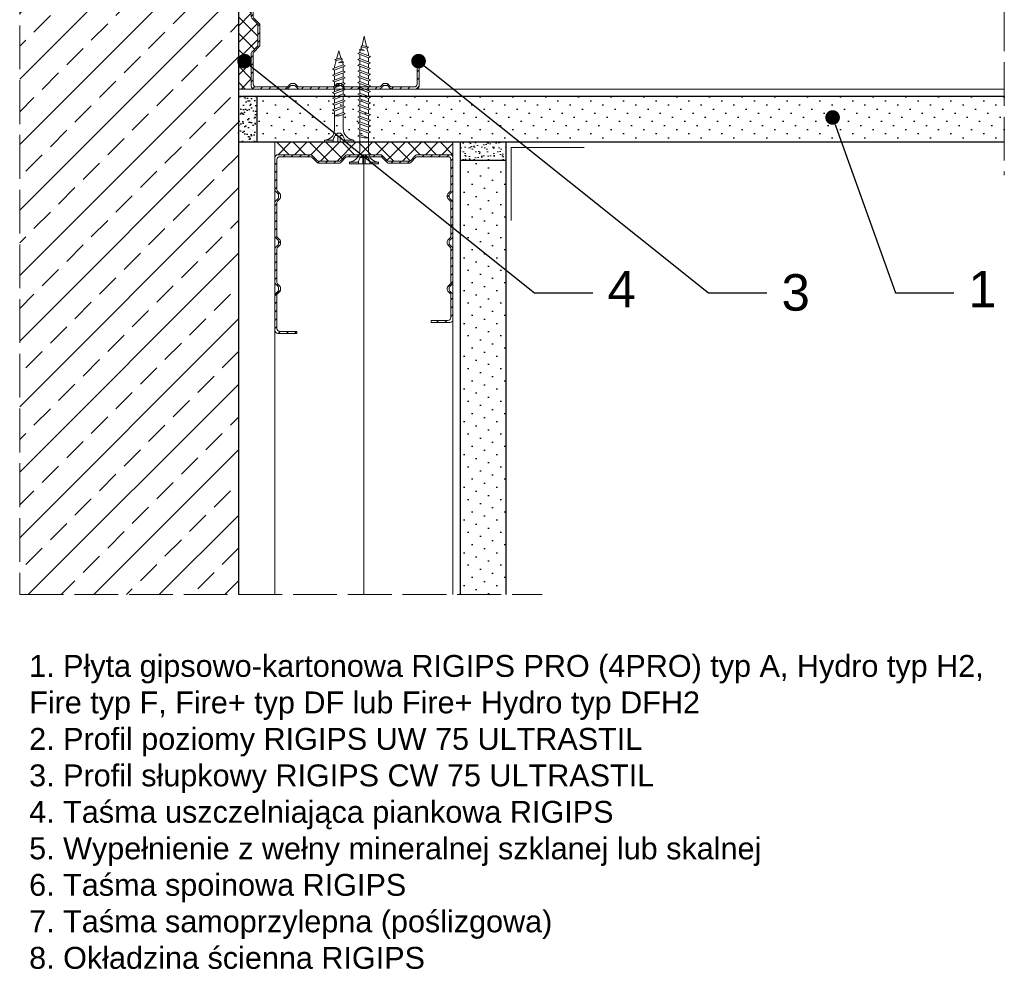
# Model space of a CAD drawing. Header units: millimetres. Extents: x 1525 to 3209, y 569 to 1600.
# Tile 8 of 15: x 2177 to 2447, y 1145 to 1407. Entities that reach past the tile are written whole.
import ezdxf
from ezdxf import colors
from ezdxf.entities.mleader import LeaderData, LeaderLine
from ezdxf.math import Vec2, Vec3

# ---------------------------------------------------------------- set-up
doc = ezdxf.new("R2010")
doc.units = ezdxf.units.MM
doc.linetypes.add('ACAD_ISO02W100', pattern=[15, 12, -3])
for name, color, linetype, lineweight in [('_ISOVER WELNA', 7, 'BATTING', 9), ('_RIGIPS AKCESORIA', 7, 'Continuous', 18), ('_RIGIPS G-K', 7, 'Continuous', 25), ('_RIGIPS PROFIL', 7, 'Continuous', 18), ('KRESKOWANIE', 7, 'Continuous', 9), ('OPISY', 7, 'Continuous', 9), ('PRZERYWANA', 7, 'ACAD_ISO02W100', 9)]:
    doc.layers.add(name, color=color, linetype=linetype, lineweight=lineweight)
doc.styles.get("Standard").update_dxf_attribs({"font": 'arial.ttf'})
doc.linetypes.add('BATTING', pattern='A,0.00254,-2.54,[134,ltypeshp.shx,S=2.54,R=0,X=-2.54,Y=0],-5.08,[134,ltypeshp.shx,S=2.54,R=180,X=2.54,Y=0],-2.54', length=10.16254)

# ---------------------------------------------------------------- blocks, each defined once
blk = doc.blocks.new('TN 25')
at = {"layer": '_RIGIPS AKCESORIA'}
for p, q in [((0, -0.84), (0, 7.16)), ((0, 7.16), (0.46, 7.16)), ((0.46, 7.16), (0.46, 4.78)), ((0.46, 4.78), (0, 4.78)), ((0, 3.5), (1.77, 3.5)), ((0, 2.83), (1.77, 2.83)), ((1.77, 3.5), (1.77, 4.2)), ((1.77, 2.83), (1.77, 2.18)), ((3.02, 4.46), (8.47, 4.46)), ((7.12, 4.46), (7.12, 3.18)), ((8.03, 2.01), (7.12, 4.46)), ((7.12, 3.18), (7.65, 1.53)), ((8.47, 4.46), (8.79, 5)), ((9.61, 1.51), (8.47, 4.46)), ((8.79, 5), (9.93, 2.01)), ((9, 4.46), (10.1, 4.46)), ((10.1, 4.46), (10.41, 5)), ((11.23, 1.51), (10.1, 4.46)), ((10.41, 5), (11.56, 2.01)), ((10.62, 4.46), (11.67, 4.46)), ((11.67, 4.46), (11.99, 5)), ((12.81, 1.51), (11.67, 4.46)), ((11.99, 5), (13.14, 2.01)), ((12.2, 4.46), (13.21, 4.46)), ((13.21, 4.46), (13.52, 5)), ((14.34, 1.51), (13.21, 4.46)), ((13.52, 5), (14.67, 2.01)), ((13.73, 4.46), (14.8, 4.46)), ((14.8, 4.46), (15.12, 5)), ((15.94, 1.51), (14.8, 4.46)), ((15.12, 5), (16.26, 2.01)), ((15.33, 4.46), (16.42, 4.46)), ((16.42, 4.46), (16.73, 5)), ((17.55, 1.51), (16.42, 4.46)), ((16.73, 5), (17.88, 2.01)), ((16.94, 4.46), (17.99, 4.46)), ((17.99, 4.46), (18.31, 5)), ((19.13, 1.51), (17.99, 4.46)), ((18.31, 5), (19.45, 2.01)), ((18.52, 4.46), (19.68, 4.46)), ((19.68, 4.46), (20, 5)), ((20.82, 1.51), (19.68, 4.46)), ((20, 5), (21.14, 2.01)), ((20.21, 4.46), (20.7, 4.46)), ((20.7, 4.46), (22.28, 3.98)), ((21.85, 1.83), (21.67, 3.28)), ((21.67, 3.28), (22.14, 2.4)), ((22.28, 3.98), (22.56, 4.37)), ((22.7, 2.36), (22.28, 3.98)), ((22.56, 4.37), (23.03, 2.71)), ((23.03, 2.71), (22.7, 2.36)), ((22.71, 3.85), (25, 3.24)), ((25, 3.24), (23.03, 2.71)), ((0.46, 1.64), (0, 1.64)), ((0.46, -0.84), (0.46, 1.64)), ((7.49, 2.01), (3.55, 2.01)), ((7.65, 1.53), (8.03, 2.01)), ((9.41, 2.01), (8.03, 2.01)), ((9.93, 2.01), (9.61, 1.51)), ((11.04, 2.01), (9.93, 2.01)), ((11.56, 2.01), (11.23, 1.51)), ((12.61, 2.01), (11.56, 2.01)), ((13.14, 2.01), (12.81, 1.51)), ((14.15, 2.01), (13.14, 2.01)), ((14.67, 2.01), (14.34, 1.51)), ((15.74, 2.01), (14.67, 2.01)), ((16.26, 2.01), (15.94, 1.51)), ((17.36, 2.01), (16.26, 2.01)), ((17.88, 2.01), (17.55, 1.51)), ((18.93, 2.01), (17.88, 2.01)), ((19.45, 2.01), (19.13, 1.51)), ((19.45, 2.01), (20.62, 2.01)), ((21.14, 2.01), (20.82, 1.51)), ((21.14, 2.01), (21.81, 2.12)), ((22.14, 2.4), (21.85, 1.83)), ((22.7, 2.36), (22.14, 2.4)), ((0, -0.84), (0.46, -0.84))]:
    blk.add_line(p, q, dxfattribs=at)
for centre, major_axis, ratio, start_param, end_param in [((3.09, 7.67), (0.17, 3.2), 0.826134, 1.773653, 3.180586), ((-0.04, 0.9), (0, 3.93), 0.848176, -0.720942, -0.151112), ((1.66, 3.18), (0, 0.895), 0.848176, -1.552777, -0.720942), ((1.66, 3.18), (0, 0.895), 0.848176, 3.862535, 4.730408), ((3.37, -1.57), (0.28, 3.57), 0.832181, 0.035984, 1.430787), ((-2.73, 15.91), (0, 14.76), 0.848176, 3.399396, 3.475072), ((0.59, 4.62), (0, 2.81), 0.848176, 3.475072, 3.862535)]:
    blk.add_ellipse(centre, major_axis=major_axis, ratio=ratio, start_param=start_param, end_param=end_param, dxfattribs=at)
blk = doc.blocks.new('CW 75 ULTRASTIL')
h = blk.add_hatch()
h.set_pattern_fill('ANSI31', color=256, scale=0.5, style=0)
h.paths.add_polyline_path([(106.07, 103.31, -0.414214), (106.87, 104.11), (115.19, 104.11, -0.198912), (115.55, 103.96), (116.25, 103.25, 0.198912), (116.61, 103.11), (117.19, 103.11, 0.198912), (117.55, 103.25), (118.25, 103.96, -0.198912), (118.61, 104.11), (127.89, 104.11, -0.198912), (128.25, 103.96), (128.95, 103.25, 0.198912), (129.31, 103.11), (129.89, 103.11, 0.198912), (130.25, 103.25), (130.95, 103.96, -0.198912), (131.31, 104.11), (140.59, 104.11, -0.198912), (140.95, 103.96), (141.65, 103.25, 0.198912), (142.01, 103.11), (142.59, 103.11, 0.198912), (142.95, 103.25), (143.65, 103.96, -0.198912), (144.01, 104.11), (153.17, 104.11, -0.414214), (153.97, 103.31), (153.97, 98.66), (154.52, 98.66), (154.52, 103.86, 0.414214), (153.72, 104.66), (144.01, 104.66, 0.198912), (143.65, 104.51), (142.95, 103.8, -0.198912), (142.59, 103.66), (142.01, 103.66, -0.198912), (141.65, 103.8), (140.95, 104.51, 0.198912), (140.59, 104.66), (131.31, 104.66, 0.198912), (130.95, 104.51), (130.25, 103.8, -0.198912), (129.89, 103.66), (129.31, 103.66, -0.198912), (128.95, 103.8), (128.25, 104.51, 0.198912), (127.89, 104.66), (118.61, 104.66, 0.198912), (118.25, 104.51), (117.55, 103.8, -0.198912), (117.19, 103.66), (116.61, 103.66, -0.198912), (116.25, 103.8), (115.55, 104.51, 0.198912), (115.19, 104.66), (106.32, 104.66, 0.414214), (105.52, 103.86), (105.52, 94.86, 0.198912), (105.67, 94.51), (107.17, 93, -0.198912), (107.32, 92.65), (107.32, 87.06, -0.198912), (107.17, 86.71), (105.67, 85.2, 0.198912), (105.52, 84.85), (105.52, 50.66, 0.198912), (105.67, 50.31), (107.17, 48.8, -0.198912), (107.32, 48.45), (107.32, 42.86, -0.198912), (107.17, 42.51), (105.67, 41, 0.198912), (105.52, 40.65), (105.52, 31.66, 0.414214), (106.32, 30.86), (115.19, 30.86, 0.198912), (115.55, 31), (116.25, 31.71, -0.198912), (116.61, 31.86), (117.19, 31.86, -0.198912), (117.55, 31.71), (118.25, 31, 0.198912), (118.61, 30.86), (127.89, 30.86, 0.198912), (128.25, 31), (128.95, 31.71, -0.198912), (129.31, 31.86), (129.89, 31.86, -0.198912), (130.25, 31.71), (130.95, 31, 0.198912), (131.31, 30.86), (140.59, 30.86, 0.198912), (140.95, 31), (141.65, 31.71, -0.198912), (142.01, 31.86), (142.59, 31.86, -0.198912), (142.95, 31.71), (143.65, 31, 0.198912), (144.01, 30.86), (150.72, 30.86, 0.414214), (151.52, 31.66), (151.52, 36.86), (150.97, 36.86), (150.97, 32.21, -0.414214), (150.17, 31.41), (144.01, 31.41, -0.198912), (143.65, 31.55), (142.95, 32.26, 0.198912), (142.59, 32.41), (142.01, 32.41, 0.198912), (141.65, 32.26), (140.95, 31.55, -0.198912), (140.59, 31.41), (131.31, 31.41, -0.198912), (130.95, 31.55), (130.25, 32.26, 0.198912), (129.89, 32.41), (129.31, 32.41, 0.198912), (128.95, 32.26), (128.25, 31.55, -0.198912), (127.89, 31.41), (118.61, 31.41, -0.198912), (118.25, 31.55), (117.55, 32.26, 0.198912), (117.19, 32.41), (116.61, 32.41, 0.198912), (116.25, 32.26), (115.55, 31.55, -0.198912), (115.19, 31.41), (106.87, 31.41, -0.414214), (106.07, 32.21), (106.07, 40.65, -0.198912), (106.22, 41), (107.72, 42.51, 0.198912), (107.87, 42.86), (107.87, 48.45, 0.198912), (107.72, 48.8), (106.22, 50.31, -0.198912), (106.07, 50.66), (106.07, 84.85, -0.198912), (106.22, 85.2), (107.72, 86.71, 0.198912), (107.87, 87.06), (107.87, 92.65, 0.198912), (107.72, 93), (106.22, 94.51, -0.198912), (106.07, 94.86)])
at = {"layer": '_RIGIPS PROFIL'}
for p, q in [((105.52, 103.86), (105.52, 94.86)), ((106.07, 103.31), (106.07, 94.86)), ((115.19, 104.66), (106.32, 104.66)), ((115.19, 104.11), (106.87, 104.11)), ((115.55, 104.51), (116.25, 103.8)), ((115.55, 103.96), (116.25, 103.25)), ((117.19, 103.66), (116.61, 103.66)), ((117.19, 103.11), (116.61, 103.11)), ((118.25, 104.51), (117.55, 103.8)), ((118.25, 103.96), (117.55, 103.25)), ((127.89, 104.66), (118.61, 104.66)), ((127.89, 104.11), (118.61, 104.11)), ((128.25, 104.51), (128.95, 103.8)), ((128.25, 103.96), (128.95, 103.25)), ((129.89, 103.66), (129.31, 103.66)), ((129.89, 103.11), (129.31, 103.11)), ((130.95, 104.51), (130.25, 103.8)), ((130.95, 103.96), (130.25, 103.25)), ((131.31, 104.66), (140.59, 104.66)), ((131.31, 104.11), (140.59, 104.11)), ((140.95, 104.51), (141.65, 103.8)), ((140.95, 103.96), (141.65, 103.25)), ((142.59, 103.66), (142.01, 103.66)), ((142.59, 103.11), (142.01, 103.11)), ((143.65, 104.51), (142.95, 103.8)), ((143.65, 103.96), (142.95, 103.25)), ((153.72, 104.66), (144.01, 104.66)), ((153.17, 104.11), (144.01, 104.11)), ((153.97, 98.66), (153.97, 103.31)), ((154.52, 98.66), (154.52, 103.86)), ((153.97, 98.66), (154.52, 98.66)), ((107.17, 93), (105.67, 94.51)), ((107.72, 93), (106.22, 94.51)), ((107.32, 92.65), (107.32, 87.06)), ((107.87, 92.65), (107.87, 87.06)), ((107.17, 86.71), (105.67, 85.2)), ((107.72, 86.71), (106.22, 85.2)), ((105.52, 84.85), (105.52, 50.66)), ((106.07, 84.85), (106.07, 50.66)), ((107.17, 48.8), (105.67, 50.31)), ((107.72, 48.8), (106.22, 50.31)), ((107.32, 42.86), (107.32, 48.45)), ((107.87, 42.86), (107.87, 48.45)), ((105.52, 31.66), (105.52, 40.65)), ((107.17, 42.51), (105.67, 41)), ((106.07, 32.21), (106.07, 40.65)), ((107.72, 42.51), (106.22, 41)), ((150.97, 36.86), (150.97, 32.21)), ((150.97, 36.86), (151.52, 36.86)), ((151.52, 36.86), (151.52, 31.66)), ((117.19, 32.41), (116.61, 32.41)), ((129.89, 32.41), (129.31, 32.41)), ((142.59, 32.41), (142.01, 32.41)), ((115.19, 30.86), (106.32, 30.86)), ((115.19, 31.41), (106.87, 31.41)), ((115.55, 31.55), (116.25, 32.26)), ((115.55, 31), (116.25, 31.71)), ((117.19, 31.86), (116.61, 31.86)), ((118.25, 31.55), (117.55, 32.26)), ((118.25, 31), (117.55, 31.71)), ((127.89, 31.41), (118.61, 31.41)), ((127.89, 30.86), (118.61, 30.86)), ((128.25, 31.55), (128.95, 32.26)), ((128.25, 31), (128.95, 31.71)), ((129.89, 31.86), (129.31, 31.86)), ((130.95, 31.55), (130.25, 32.26)), ((130.95, 31), (130.25, 31.71)), ((131.31, 31.41), (140.59, 31.41)), ((131.31, 30.86), (140.59, 30.86)), ((140.95, 31.55), (141.65, 32.26)), ((140.95, 31), (141.65, 31.71)), ((142.59, 31.86), (142.01, 31.86)), ((143.65, 31.55), (142.95, 32.26)), ((143.65, 31), (142.95, 31.71)), ((150.17, 31.41), (144.01, 31.41)), ((150.72, 30.86), (144.01, 30.86))]:
    blk.add_line(p, q, dxfattribs=at)
for centre, radius, start, end in [((106.32, 103.86), 0.8, 90, 180), ((106.87, 103.31), 0.8, 90, 180), ((115.19, 104.16), 0.5, 45, 90), ((115.19, 103.61), 0.5, 45, 90), ((116.61, 104.16), 0.5, 225, 270), ((116.61, 103.61), 0.5, 225, 270), ((117.19, 104.16), 0.5, 270, 315), ((117.19, 103.61), 0.5, 270, 315), ((118.61, 104.16), 0.5, 90, 135), ((118.61, 103.61), 0.5, 90, 135), ((127.89, 104.16), 0.5, 45, 90), ((127.89, 103.61), 0.5, 45, 90), ((129.31, 104.16), 0.5, 225, 270), ((129.31, 103.61), 0.5, 225, 270), ((129.89, 104.16), 0.5, 270, 315), ((129.89, 103.61), 0.5, 270, 315), ((131.31, 104.16), 0.5, 90, 135), ((131.31, 103.61), 0.5, 90, 135), ((140.59, 104.16), 0.5, 45, 90), ((140.59, 103.61), 0.5, 45, 90), ((142.01, 104.16), 0.5, 225, 270), ((142.01, 103.61), 0.5, 225, 270), ((142.59, 104.16), 0.5, 270, 315), ((142.59, 103.61), 0.5, 270, 315), ((144.01, 104.16), 0.5, 90, 135), ((144.01, 103.61), 0.5, 90, 135), ((153.17, 103.31), 0.8, 0, 90), ((153.72, 103.86), 0.8, 0, 90), ((106.02, 94.86), 0.5, 180, 225), ((106.57, 94.86), 0.5, 180, 225), ((106.82, 92.65), 0.5, 0, 45), ((107.37, 92.65), 0.5, 0, 45), ((106.82, 87.06), 0.5, 315, 0), ((107.37, 87.06), 0.5, 315, 0), ((106.02, 84.85), 0.5, 135, 180), ((106.57, 84.85), 0.5, 135, 180), ((106.02, 50.66), 0.5, 180, 225), ((106.57, 50.66), 0.5, 180, 225), ((106.82, 48.45), 0.5, 0, 45), ((107.37, 48.45), 0.5, 0, 45), ((106.02, 40.65), 0.5, 135, 180), ((106.57, 40.65), 0.5, 135, 180), ((106.82, 42.86), 0.5, 315, 0), ((107.37, 42.86), 0.5, 315, 0), ((116.61, 31.91), 0.5, 90, 135), ((117.19, 31.91), 0.5, 45, 90), ((129.31, 31.91), 0.5, 90, 135), ((129.89, 31.91), 0.5, 45, 90), ((142.01, 31.91), 0.5, 90, 135), ((142.59, 31.91), 0.5, 45, 90), ((106.32, 31.66), 0.8, 180, 270), ((106.87, 32.21), 0.8, 180, 270), ((115.19, 31.91), 0.5, 270, 315), ((115.19, 31.36), 0.5, 270, 315), ((116.61, 31.36), 0.5, 90, 135), ((117.19, 31.36), 0.5, 45, 90), ((118.61, 31.91), 0.5, 225, 270), ((118.61, 31.36), 0.5, 225, 270), ((127.89, 31.91), 0.5, 270, 315), ((127.89, 31.36), 0.5, 270, 315), ((129.31, 31.36), 0.5, 90, 135), ((129.89, 31.36), 0.5, 45, 90), ((131.31, 31.91), 0.5, 225, 270), ((131.31, 31.36), 0.5, 225, 270), ((140.59, 31.91), 0.5, 270, 315), ((140.59, 31.36), 0.5, 270, 315), ((142.01, 31.36), 0.5, 90, 135), ((142.59, 31.36), 0.5, 45, 90), ((144.01, 31.91), 0.5, 225, 270), ((144.01, 31.36), 0.5, 225, 270), ((150.17, 32.21), 0.8, 270, 0), ((150.72, 31.66), 0.8, 270, 0)]:
    blk.add_arc(centre, radius, start, end, dxfattribs=at)
blk = doc.blocks.new('CW 50 ULTRASTIL')
h = blk.add_hatch()
h.set_pattern_fill('ANSI31', color=256, scale=0.5, style=0)
h.paths.add_polyline_path([(28.56, 40.65, -0.198912), (28.71, 41), (30.21, 42.51, 0.198912), (30.36, 42.86), (30.36, 48.45, 0.198912), (30.21, 48.8), (28.71, 50.31, -0.198912), (28.56, 50.66), (28.56, 59.85, -0.198912), (28.71, 60.2), (30.21, 61.71, 0.198912), (30.36, 62.06), (30.36, 67.65, 0.198912), (30.21, 68), (28.71, 69.51, -0.198912), (28.56, 69.86), (28.56, 78.31, -0.414214), (29.36, 79.11), (37.68, 79.11, -0.198912), (38.04, 78.96), (38.74, 78.25, 0.198912), (39.1, 78.11), (39.68, 78.11, 0.198912), (40.04, 78.25), (40.74, 78.96, -0.198912), (41.1, 79.11), (50.38, 79.11, -0.198912), (50.74, 78.96), (51.44, 78.25, 0.198912), (51.8, 78.11), (52.38, 78.11, 0.198912), (52.74, 78.25), (53.44, 78.96, -0.198912), (53.8, 79.11), (63.08, 79.11, -0.198912), (63.44, 78.96), (64.14, 78.25, 0.198912), (64.5, 78.11), (65.08, 78.11, 0.198912), (65.44, 78.25), (66.14, 78.96, -0.198912), (66.5, 79.11), (75.66, 79.11, -0.414214), (76.46, 78.31), (76.46, 73.66), (77.01, 73.66), (77.01, 78.86, 0.414214), (76.21, 79.66), (66.5, 79.66, 0.198912), (66.14, 79.51), (65.44, 78.8, -0.198912), (65.08, 78.66), (64.5, 78.66, -0.198912), (64.14, 78.8), (63.44, 79.51, 0.198912), (63.08, 79.66), (53.8, 79.66, 0.198912), (53.44, 79.51), (52.74, 78.8, -0.198912), (52.38, 78.66), (51.8, 78.66, -0.198912), (51.44, 78.8), (50.74, 79.51, 0.198912), (50.38, 79.66), (41.1, 79.66, 0.198912), (40.74, 79.51), (40.04, 78.8, -0.198912), (39.68, 78.66), (39.1, 78.66, -0.198912), (38.74, 78.8), (38.04, 79.51, 0.198912), (37.68, 79.66), (28.81, 79.66, 0.414214), (28.01, 78.86), (28.01, 69.86, 0.198912), (28.16, 69.51), (29.66, 68, -0.198912), (29.81, 67.65), (29.81, 62.06, -0.198912), (29.66, 61.71), (28.16, 60.2, 0.198912), (28.01, 59.85), (28.01, 50.66, 0.198912), (28.16, 50.31), (29.66, 48.8, -0.198912), (29.81, 48.45), (29.81, 42.86, -0.198912), (29.66, 42.51), (28.16, 41, 0.198912), (28.01, 40.65), (28.01, 31.66, 0.414214), (28.81, 30.86), (37.68, 30.86, 0.198912), (38.04, 31), (38.74, 31.71, -0.198912), (39.1, 31.86), (39.68, 31.86, -0.198912), (40.04, 31.71), (40.74, 31, 0.198912), (41.1, 30.86), (50.38, 30.86, 0.198912), (50.74, 31), (51.44, 31.71, -0.198912), (51.8, 31.86), (52.38, 31.86, -0.198912), (52.74, 31.71), (53.44, 31, 0.198912), (53.8, 30.86), (63.08, 30.86, 0.198912), (63.44, 31), (64.14, 31.71, -0.198912), (64.5, 31.86), (65.08, 31.86, -0.198912), (65.44, 31.71), (66.14, 31, 0.198912), (66.5, 30.86), (73.21, 30.86, 0.414214), (74.01, 31.66), (74.01, 36.86), (73.46, 36.86), (73.46, 32.21, -0.414214), (72.66, 31.41), (66.5, 31.41, -0.198912), (66.14, 31.55), (65.44, 32.26, 0.198912), (65.08, 32.41), (64.5, 32.41, 0.198912), (64.14, 32.26), (63.44, 31.55, -0.198912), (63.08, 31.41), (53.8, 31.41, -0.198912), (53.44, 31.55), (52.74, 32.26, 0.198912), (52.38, 32.41), (51.8, 32.41, 0.198912), (51.44, 32.26), (50.74, 31.55, -0.198912), (50.38, 31.41), (41.1, 31.41, -0.198912), (40.74, 31.55), (40.04, 32.26, 0.198912), (39.68, 32.41), (39.1, 32.41, 0.198912), (38.74, 32.26), (38.04, 31.55, -0.198912), (37.68, 31.41), (29.36, 31.41, -0.414214), (28.56, 32.21)])
at = {"layer": '_RIGIPS PROFIL'}
for p, q in [((28.01, 78.86), (28.01, 69.86)), ((28.56, 78.31), (28.56, 69.86)), ((37.68, 79.66), (28.81, 79.66)), ((37.68, 79.11), (29.36, 79.11)), ((38.04, 79.51), (38.74, 78.8)), ((38.04, 78.96), (38.74, 78.25)), ((39.68, 78.66), (39.1, 78.66)), ((40.74, 79.51), (40.04, 78.8)), ((40.74, 78.96), (40.04, 78.25)), ((50.38, 79.66), (41.1, 79.66)), ((50.38, 79.11), (41.1, 79.11)), ((50.74, 79.51), (51.44, 78.8)), ((50.74, 78.96), (51.44, 78.25)), ((52.38, 78.66), (51.8, 78.66)), ((53.44, 79.51), (52.74, 78.8)), ((53.44, 78.96), (52.74, 78.25)), ((53.8, 79.66), (63.08, 79.66)), ((53.8, 79.11), (63.08, 79.11)), ((63.44, 79.51), (64.14, 78.8)), ((63.44, 78.96), (64.14, 78.25)), ((65.08, 78.66), (64.5, 78.66)), ((66.14, 79.51), (65.44, 78.8)), ((66.14, 78.96), (65.44, 78.25)), ((76.21, 79.66), (66.5, 79.66)), ((75.66, 79.11), (66.5, 79.11)), ((76.46, 73.66), (76.46, 78.31)), ((77.01, 73.66), (77.01, 78.86)), ((39.68, 78.11), (39.1, 78.11)), ((52.38, 78.11), (51.8, 78.11)), ((65.08, 78.11), (64.5, 78.11)), ((76.46, 73.66), (77.01, 73.66)), ((29.66, 68), (28.16, 69.51)), ((30.21, 68), (28.71, 69.51)), ((29.81, 67.65), (29.81, 62.06)), ((30.36, 67.65), (30.36, 62.06)), ((28.01, 59.85), (28.01, 50.66)), ((29.66, 61.71), (28.16, 60.2)), ((28.56, 59.85), (28.56, 50.66)), ((30.21, 61.71), (28.71, 60.2)), ((29.66, 48.8), (28.16, 50.31)), ((30.21, 48.8), (28.71, 50.31)), ((29.81, 42.86), (29.81, 48.45)), ((30.36, 42.86), (30.36, 48.45)), ((28.01, 31.66), (28.01, 40.65)), ((29.66, 42.51), (28.16, 41)), ((28.56, 32.21), (28.56, 40.65)), ((30.21, 42.51), (28.71, 41)), ((73.46, 36.86), (73.46, 32.21)), ((73.46, 36.86), (74.01, 36.86)), ((74.01, 36.86), (74.01, 31.66)), ((39.68, 32.41), (39.1, 32.41)), ((52.38, 32.41), (51.8, 32.41)), ((65.08, 32.41), (64.5, 32.41)), ((37.68, 30.86), (28.81, 30.86)), ((37.68, 31.41), (29.36, 31.41)), ((38.04, 31.55), (38.74, 32.26)), ((38.04, 31), (38.74, 31.71)), ((39.68, 31.86), (39.1, 31.86)), ((40.74, 31.55), (40.04, 32.26)), ((40.74, 31), (40.04, 31.71)), ((50.38, 31.41), (41.1, 31.41)), ((50.38, 30.86), (41.1, 30.86)), ((50.74, 31.55), (51.44, 32.26)), ((50.74, 31), (51.44, 31.71)), ((52.38, 31.86), (51.8, 31.86)), ((53.44, 31.55), (52.74, 32.26)), ((53.44, 31), (52.74, 31.71)), ((53.8, 31.41), (63.08, 31.41)), ((53.8, 30.86), (63.08, 30.86)), ((63.44, 31.55), (64.14, 32.26)), ((63.44, 31), (64.14, 31.71)), ((65.08, 31.86), (64.5, 31.86)), ((66.14, 31.55), (65.44, 32.26)), ((66.14, 31), (65.44, 31.71)), ((72.66, 31.41), (66.5, 31.41)), ((73.21, 30.86), (66.5, 30.86))]:
    blk.add_line(p, q, dxfattribs=at)
for centre, radius, start, end in [((28.81, 78.86), 0.8, 90, 180), ((29.36, 78.31), 0.8, 90, 180), ((37.68, 79.16), 0.5, 45, 90), ((37.68, 78.61), 0.5, 45, 90), ((39.1, 79.16), 0.5, 225, 270), ((39.68, 79.16), 0.5, 270, 315), ((41.1, 79.16), 0.5, 90, 135), ((41.1, 78.61), 0.5, 90, 135), ((50.38, 79.16), 0.5, 45, 90), ((50.38, 78.61), 0.5, 45, 90), ((51.8, 79.16), 0.5, 225, 270), ((52.38, 79.16), 0.5, 270, 315), ((53.8, 79.16), 0.5, 90, 135), ((53.8, 78.61), 0.5, 90, 135), ((63.08, 79.16), 0.5, 45, 90), ((63.08, 78.61), 0.5, 45, 90), ((64.5, 79.16), 0.5, 225, 270), ((65.08, 79.16), 0.5, 270, 315), ((66.5, 79.16), 0.5, 90, 135), ((66.5, 78.61), 0.5, 90, 135), ((75.66, 78.31), 0.8, 0, 90), ((76.21, 78.86), 0.8, 0, 90), ((39.1, 78.61), 0.5, 225, 270), ((39.68, 78.61), 0.5, 270, 315), ((51.8, 78.61), 0.5, 225, 270), ((52.38, 78.61), 0.5, 270, 315), ((64.5, 78.61), 0.5, 225, 270), ((65.08, 78.61), 0.5, 270, 315), ((28.51, 69.86), 0.5, 180, 225), ((29.06, 69.86), 0.5, 180, 225), ((29.31, 67.65), 0.5, 0, 45), ((29.86, 67.65), 0.5, 0, 45), ((28.51, 59.85), 0.5, 135, 180), ((29.06, 59.85), 0.5, 135, 180), ((29.31, 62.06), 0.5, 315, 0), ((29.86, 62.06), 0.5, 315, 0), ((28.51, 50.66), 0.5, 180, 225), ((29.06, 50.66), 0.5, 180, 225), ((29.31, 48.45), 0.5, 0, 45), ((29.86, 48.45), 0.5, 0, 45), ((28.51, 40.65), 0.5, 135, 180), ((29.06, 40.65), 0.5, 135, 180), ((29.31, 42.86), 0.5, 315, 0), ((29.86, 42.86), 0.5, 315, 0), ((39.1, 31.91), 0.5, 90, 135), ((39.68, 31.91), 0.5, 45, 90), ((51.8, 31.91), 0.5, 90, 135), ((52.38, 31.91), 0.5, 45, 90), ((64.5, 31.91), 0.5, 90, 135), ((65.08, 31.91), 0.5, 45, 90), ((28.81, 31.66), 0.8, 180, 270), ((29.36, 32.21), 0.8, 180, 270), ((37.68, 31.91), 0.5, 270, 315), ((37.68, 31.36), 0.5, 270, 315), ((39.1, 31.36), 0.5, 90, 135), ((39.68, 31.36), 0.5, 45, 90), ((41.1, 31.91), 0.5, 225, 270), ((41.1, 31.36), 0.5, 225, 270), ((50.38, 31.91), 0.5, 270, 315), ((50.38, 31.36), 0.5, 270, 315), ((51.8, 31.36), 0.5, 90, 135), ((52.38, 31.36), 0.5, 45, 90), ((53.8, 31.91), 0.5, 225, 270), ((53.8, 31.36), 0.5, 225, 270), ((63.08, 31.91), 0.5, 270, 315), ((63.08, 31.36), 0.5, 270, 315), ((64.5, 31.36), 0.5, 90, 135), ((65.08, 31.36), 0.5, 45, 90), ((66.5, 31.91), 0.5, 225, 270), ((66.5, 31.36), 0.5, 225, 270), ((72.66, 32.21), 0.8, 270, 0), ((73.21, 31.66), 0.8, 270, 0)]:
    blk.add_arc(centre, radius, start, end, dxfattribs=at)
blk = doc.blocks.new('TN 35')
at = {"layer": '_RIGIPS AKCESORIA'}
for p, q in [((0, -0.84), (0, 7.16)), ((0, 7.16), (0.46, 7.16)), ((0.46, 7.16), (0.46, 4.78)), ((0.46, 4.78), (0, 4.78)), ((0, 3.5), (1.77, 3.5)), ((0, 2.83), (1.77, 2.83)), ((1.77, 3.5), (1.77, 4.2)), ((1.77, 2.83), (1.77, 2.18)), ((3.02, 4.46), (8.47, 4.46)), ((7.12, 4.46), (7.12, 3.18)), ((8.03, 2.01), (7.12, 4.46)), ((7.12, 3.18), (7.65, 1.53)), ((8.47, 4.46), (8.79, 5)), ((9.61, 1.51), (8.47, 4.46)), ((8.79, 5), (9.93, 2.01)), ((9, 4.46), (10.1, 4.46)), ((10.1, 4.46), (10.41, 5)), ((11.23, 1.51), (10.1, 4.46)), ((10.41, 5), (11.56, 2.01)), ((10.62, 4.46), (11.67, 4.46)), ((11.67, 4.46), (11.99, 5)), ((12.81, 1.51), (11.67, 4.46)), ((11.99, 5), (13.14, 2.01)), ((12.2, 4.46), (13.21, 4.46)), ((13.21, 4.46), (13.52, 5)), ((14.34, 1.51), (13.21, 4.46)), ((13.52, 5), (14.67, 2.01)), ((13.73, 4.46), (14.8, 4.46)), ((14.8, 4.46), (15.12, 5)), ((15.94, 1.51), (14.8, 4.46)), ((15.12, 5), (16.26, 2.01)), ((15.33, 4.46), (16.42, 4.46)), ((16.42, 4.46), (16.73, 5)), ((17.55, 1.51), (16.42, 4.46)), ((16.73, 5), (17.88, 2.01)), ((16.94, 4.46), (17.99, 4.46)), ((17.99, 4.46), (18.31, 5)), ((19.13, 1.51), (17.99, 4.46)), ((18.31, 5), (19.45, 2.01)), ((18.52, 4.46), (19.57, 4.46)), ((19.57, 4.46), (19.88, 5)), ((20.7, 1.51), (19.57, 4.46)), ((19.88, 5), (21.03, 2.01)), ((20.09, 4.46), (21.14, 4.46)), ((21.14, 4.46), (21.46, 5)), ((22.28, 1.51), (21.14, 4.46)), ((21.46, 5), (22.6, 2.01)), ((21.67, 4.46), (22.72, 4.46)), ((22.72, 4.46), (23.03, 5)), ((23.85, 1.51), (22.72, 4.46)), ((23.03, 5), (24.18, 2.01)), ((23.24, 4.46), (24.29, 4.46)), ((24.29, 4.46), (24.61, 5)), ((25.43, 1.51), (24.29, 4.46)), ((24.61, 5), (25.75, 2.01)), ((24.81, 4.46), (25.87, 4.46)), ((25.87, 4.46), (26.18, 5)), ((27, 1.51), (25.87, 4.46)), ((26.18, 5), (27.33, 2.01)), ((26.39, 4.46), (27.44, 4.46)), ((27.44, 4.46), (27.76, 5)), ((28.58, 1.51), (27.44, 4.46)), ((27.76, 5), (28.9, 2.01)), ((27.96, 4.46), (29.13, 4.46)), ((29.13, 4.46), (29.45, 5)), ((30.27, 1.51), (29.13, 4.46)), ((29.45, 5), (30.59, 2.01)), ((29.65, 4.46), (30.15, 4.46)), ((30.15, 4.46), (31.73, 3.98)), ((31.3, 1.83), (31.12, 3.28)), ((31.12, 3.28), (31.59, 2.4)), ((31.73, 3.98), (32.01, 4.37)), ((32.15, 2.36), (31.73, 3.98)), ((32.01, 4.37), (32.48, 2.71)), ((32.48, 2.71), (32.15, 2.36)), ((32.16, 3.85), (35, 3.24)), ((35, 3.24), (32.48, 2.71)), ((0.46, 1.64), (0, 1.64)), ((0.46, -0.84), (0.46, 1.64)), ((7.49, 2.01), (3.55, 2.01)), ((7.65, 1.53), (8.03, 2.01)), ((9.41, 2.01), (8.03, 2.01)), ((9.93, 2.01), (9.61, 1.51)), ((11.04, 2.01), (9.93, 2.01)), ((11.56, 2.01), (11.23, 1.51)), ((12.61, 2.01), (11.56, 2.01)), ((13.14, 2.01), (12.81, 1.51)), ((14.15, 2.01), (13.14, 2.01)), ((14.67, 2.01), (14.34, 1.51)), ((15.74, 2.01), (14.67, 2.01)), ((16.26, 2.01), (15.94, 1.51)), ((17.36, 2.01), (16.26, 2.01)), ((17.88, 2.01), (17.55, 1.51)), ((18.93, 2.01), (17.84, 2.01)), ((19.45, 2.01), (19.13, 1.51)), ((20.51, 2.01), (19.41, 2.01)), ((21.03, 2.01), (20.7, 1.51)), ((22.08, 2.01), (20.99, 2.01)), ((22.6, 2.01), (22.28, 1.51)), ((23.66, 2.01), (22.56, 2.01)), ((24.18, 2.01), (23.85, 1.51)), ((25.23, 2.01), (24.14, 2.01)), ((25.75, 2.01), (25.43, 1.51)), ((26.81, 2.01), (25.71, 2.01)), ((27.33, 2.01), (27, 1.51)), ((28.38, 2.01), (27.33, 2.01)), ((28.9, 2.01), (28.58, 1.51)), ((28.9, 2.01), (30.07, 2.01)), ((30.59, 2.01), (30.27, 1.51)), ((30.59, 2.01), (31.26, 2.12)), ((31.59, 2.4), (31.3, 1.83)), ((32.15, 2.36), (31.59, 2.4)), ((0, -0.84), (0.46, -0.84))]:
    blk.add_line(p, q, dxfattribs=at)
for centre, major_axis, ratio, start_param, end_param in [((3.09, 7.67), (0.17, 3.2), 0.826134, 1.773653, 3.180586), ((-0.04, 0.9), (0, 3.93), 0.848176, -0.720942, -0.151112), ((1.66, 3.18), (0, 0.895), 0.848176, -1.552777, -0.720942), ((1.66, 3.18), (0, 0.895), 0.848176, 3.862535, 4.730408), ((3.37, -1.57), (0.28, 3.57), 0.832181, 0.035984, 1.430787), ((-2.73, 15.91), (0, 14.76), 0.848176, 3.399396, 3.475072), ((0.59, 4.62), (0, 2.81), 0.848176, 3.475072, 3.862535)]:
    blk.add_ellipse(centre, major_axis=major_axis, ratio=ratio, start_param=start_param, end_param=end_param, dxfattribs=at)
blk = doc.blocks.new('_Dot')
at = {"color": 0, "linetype": 'ByBlock', "lineweight": -2}
blk.add_line((-0.5, 0), (-1, 0), dxfattribs=at)
at = {"color": 0, "linetype": 'ByBlock', "const_width": 0.5}
blk.add_lwpolyline([(-0.25, 0, 1), (0.25, 0, 1)], format="xyb", close=True, dxfattribs=at)

msp = doc.modelspace()

# ---------------------------------------------------------------- hatches: boundary and pattern name
at = {"layer": '_RIGIPS AKCESORIA'}
h = msp.add_hatch(dxfattribs=at)
h.set_pattern_fill('ANSI37', color=256, style=0)
h.set_pattern_definition([(45, (291.6526, 384.5676), (-2.245064, 2.245064), []), (135, (291.6526, 384.5676), (-2.245064, -2.245064), [])])
h.paths.add_polyline_path([(2240.36, 1441.54, -0.198912), (2240.5, 1441.9), (2242.01, 1443.4, 0.198912), (2242.16, 1443.76), (2242.16, 1449.34, 0.198912), (2242.01, 1449.7), (2240.5, 1451.2, -0.198912), (2240.36, 1451.56), (2240.36, 1460.55, -0.414214), (2241.16, 1461.35), (2236.86, 1461.35), (2236.86, 1387.55), (2241.16, 1387.55, -0.414214), (2240.36, 1388.35), (2240.36, 1397.34, -0.198912), (2240.5, 1397.7), (2242.01, 1399.2, 0.198912), (2242.16, 1399.56), (2242.16, 1405.14, 0.198912), (2242.01, 1405.5), (2240.5, 1407, -0.198912), (2240.36, 1407.36)])
h = msp.add_hatch(dxfattribs=at)
h.set_pattern_fill('ANSI37', color=256, angle=90, style=0)
h.set_pattern_definition([(135, (3311.1397, -144.352), (-2.245064, -2.245064), []), (225, (3311.1397, -144.352), (2.245064, -2.245064), [])])
h.paths.add_polyline_path([(2266.66, 1369.55, 0.198912), (2266.31, 1369.4), (2264.8, 1367.9, -0.198912), (2264.45, 1367.75), (2258.86, 1367.75, -0.198912), (2258.51, 1367.9), (2257, 1369.4, 0.198912), (2256.65, 1369.55), (2247.66, 1369.55, 0.414214), (2246.86, 1368.75), (2246.86, 1373.05), (2295.66, 1373.05), (2295.66, 1368.75, 0.414214), (2294.86, 1369.55), (2285.86, 1369.55, 0.198912), (2285.51, 1369.4), (2284, 1367.9, -0.198912), (2283.65, 1367.75), (2278.06, 1367.75, -0.198912), (2277.71, 1367.9), (2276.2, 1369.4, 0.198912), (2275.85, 1369.55)])
at = {"layer": '_RIGIPS G-K'}
h = msp.add_hatch(dxfattribs=at)
h.set_pattern_fill('AR-SAND', color=256, scale=0.05, style=0)
h.set_pattern_definition([(322.5, (222.3192, 2475.9351), (-0.0800016, -2.4470662), [0, -1.9304, 0, -2.159, 0, -2.06375]), (352.5, (222.3192, 2475.935), (2.2476164, -3.5841255), [0, -1.0414, 0, -1.7399, 0, -0.66675]), (32.5, (220.757, 2475.9351), (3.9549619, -0.007186), [0, -0.635, 0, -2.286, 0, -2.9845]), (42.5, (220.757, 2475.935), (3.8177823, -1.1146466), [0, -0.3175, 0, -1.4986, 0, -1.7145])])
h.paths.add_polyline_path([(2236.86, 1373.05), (2241.86, 1373.05), (2241.86, 1385.55), (2236.86, 1385.55)])
h = msp.add_hatch(dxfattribs=at)
h.set_pattern_fill('DOTS', color=256, scale=2, angle=225, style=0)
h.set_pattern_definition([(225, (301.6526, -0.9), (1.122532, -3.367596), [0, -3.175])])
h.paths.add_polyline_path([(2446.86, 1385.55), (2241.86, 1385.55), (2241.86, 1373.05), (2446.86, 1373.05)])
h = msp.add_hatch(dxfattribs=at)
h.set_pattern_fill('DOTS', color=256, scale=2, angle=225, style=0)
h.set_pattern_definition([(225, (702.4526, -12.5), (1.122532, -3.367596), [0, -3.175])])
h.paths.add_polyline_path([(2310.16, 1368.05), (2297.66, 1368.05), (2297.66, 1248.95), (2310.16, 1248.95)])
at = {"layer": 'KRESKOWANIE'}
h = msp.add_hatch(dxfattribs=at)
h.set_pattern_fill('ANSI33', color=256, scale=2, angle=180, style=0)
h.set_pattern_definition([(225, (301.653, 0), (8.980256, -8.980256), []), (225, (292.672, 1e-15), (8.980256, -8.980256), [6.35, -3.175])])
h.paths.add_polyline_path([(2236.86, 1599.95), (2176.86, 1599.95), (2176.86, 1248.95), (2236.86, 1248.95)])
h = msp.add_hatch(dxfattribs=at)
h.set_pattern_fill('AR-SAND', color=256, scale=0.05, style=0)
h.set_pattern_definition([(37.5, (702.4526, -12.5), (-0.0800016, 2.4470662), [0, -1.9304, 0, -2.159, 0, -2.06375]), (7.5, (702.4526, -12.5), (2.2476164, 3.5841255), [0, -1.0414, 0, -1.7399, 0, -0.66675]), (327.5, (700.8905, -12.5), (3.9549619, 0.007186), [0, -0.635, 0, -2.286, 0, -2.9845]), (317.5, (700.8905, -12.5), (3.817782, 1.1146466), [0, -0.3175, 0, -1.4986, 0, -1.7145])])
h.paths.add_polyline_path([(2310.16, 1373.05), (2297.66, 1373.05), (2297.66, 1368.05), (2310.16, 1368.05)])

# ---------------------------------------------------------------- linework, layer by layer
msp.add_line((2236.86, 1599.95), (2236.86, 1248.95))
at = {"layer": '_ISOVER WELNA', "ltscale": 2.4}
msp.add_line((2271.26, 1248.95), (2271.26, 1369), dxfattribs=at)
at = {"layer": '_RIGIPS AKCESORIA'}
msp.add_lwpolyline([(2311.66, 1351.55), (2311.66, 1371.55), (2331.66, 1371.55)], dxfattribs=at)
at = {"layer": '_RIGIPS G-K'}
for p, q in [((2236.86, 1385.55), (2446.86, 1385.55)), ((2241.86, 1385.55), (2241.86, 1373.05)), ((2236.86, 1373.05), (2446.86, 1373.05)), ((2297.66, 1373.05), (2297.66, 1248.95)), ((2310.16, 1373.05), (2310.16, 1248.95)), ((2297.66, 1368.05), (2310.16, 1368.05))]:
    msp.add_line(p, q, dxfattribs=at)
at = {"layer": '_RIGIPS PROFIL'}
for p, q in [((2236.86, 1387.55), (2446.86, 1387.55)), ((2246.86, 1373.05), (2246.86, 1248.95)), ((2295.66, 1373.05), (2295.66, 1248.95))]:
    msp.add_line(p, q, dxfattribs=at)
at = {"layer": 'PRZERYWANA'}
for p, q in [((2176.86, 1599.95), (2176.86, 1248.95)), ((2446.86, 1484.95), (2446.86, 1363.95)), ((2176.86, 1248.95), (2320.16, 1248.95))]:
    msp.add_line(p, q, dxfattribs=at)

# ---------------------------------------------------------------- block references
at = {"xscale": -1, "rotation": 270}
msp.add_blockref('TN 35', (2268.09, 1367), dxfattribs=at)
at = {"layer": '_RIGIPS AKCESORIA', "rotation": 90}
msp.add_blockref('TN 25', (2267.6, 1373.05), dxfattribs=at)
at = {"layer": '_RIGIPS PROFIL'}
msp.add_blockref('CW 75 ULTRASTIL', (2134.84, 1356.69), dxfattribs=at)
at = {"layer": '_RIGIPS PROFIL', "xscale": -1, "rotation": 90}
msp.add_blockref('CW 50 ULTRASTIL', (2326.51, 1397.56), dxfattribs=at)

# ---------------------------------------------------------------- texts
at = {"insert": (2179.45, 1232.41), "char_height": 6, "width": 266.0831, "attachment_point": 1}
msp.add_mtext('1. Płyta gipsowo-kartonowa RIGIPS PRO (4PRO) typ A, Hydro typ H2, Fire typ F, Fire+ typ DF lub Fire+ Hydro typ DFH2\\P2. Profil poziomy RIGIPS UW 75 ULTRASTIL\\P3. Profil słupkowy RIGIPS CW 75 ULTRASTIL\\P4. Taśma uszczelniająca piankowa RIGIPS\\P5. Wypełnienie z wełny mineralnej szklanej lub skalnej\\P6. Taśma spoinowa RIGIPS\\P7. Taśma samoprzylepna (poślizgowa)\\P8. Okładzina ścienna RIGIPS', dxfattribs=at)

# ---------------------------------------------------------------- leaders
at = {"layer": 'OPISY'}
ml = msp.add_multileader_mtext('Standard', dxfattribs=at)
ml.set_content('4', color=256)
ml.set_leader_properties()
ml.set_arrow_properties(name='DOT')
ml.build(insert=Vec2(0, 0))
ctx = ml.context
ctx.base_point, ctx.char_height, ctx.landing_gap_size, ctx.plane_origin = Vec3(2334.04, 1331.7), 10, 4, Vec3(2141.45, 1475.36)
notes = []
notes.append((ctx, [(0, (1, 1, 0), (2318.04, 1331.7), (1, 0), 16, [(0, [(2238.51, 1395.19)], 0, [])])]))
ctx.mtext.insert, ctx.mtext.flow_direction = Vec3(2338.04, 1337.7), 5
ml = msp.add_multileader_mtext('Standard', dxfattribs=at)
ml.set_content('3', color=256)
ml.set_leader_properties()
ml.set_arrow_properties(name='DOT')
ml.build(insert=Vec2(0, 0))
ctx = ml.context
ctx.base_point, ctx.char_height, ctx.landing_gap_size, ctx.plane_origin = Vec3(2381.77, 1331.7), 10, 4, Vec3(2189.18, 1475.36)
notes.append((ctx, [(0, (1, 1, 0), (2365.77, 1331.7), (1, 0), 16, [(0, [(2286.24, 1395.19)], 0, [])])]))
ctx.mtext.insert, ctx.mtext.flow_direction = Vec3(2385.77, 1336.79), 5
ml = msp.add_multileader_mtext('Standard', dxfattribs=at)
ml.set_content('1', color=256)
ml.set_leader_properties()
ml.set_arrow_properties(name='DOT')
ml.build(insert=Vec2(0, 0))
ctx = ml.context
ctx.base_point, ctx.char_height, ctx.landing_gap_size, ctx.plane_origin = Vec3(2432.98, 1331.7), 10, 4, Vec3(2240.4, 1188.04)
notes.append((ctx, [(0, (1, 1, 0), (2416.98, 1331.7), (1, 0), 16, [(0, [(2399.77, 1379.74)], 0, [])])]))
ctx.mtext.insert, ctx.mtext.flow_direction = Vec3(2436.98, 1337.7), 5
for ctx, leaders in notes:
    for number, flags, end, landing, length, lines in leaders:
        leader = LeaderData()
        leader.index, (leader.has_last_leader_line, leader.has_dogleg_vector, leader.attachment_direction) = number, flags
        leader.last_leader_point, leader.dogleg_vector, leader.dogleg_length = Vec3(end), Vec3(landing), length
        for number, points, colour, breaks in lines:
            line = LeaderLine()
            line.index, line.vertices, line.color, line.breaks = number, Vec3.list(points), colors.encode_raw_color(colour), breaks
            leader.lines.append(line)
        ctx.leaders.append(leader)

doc.saveas('drawing.dxf')
